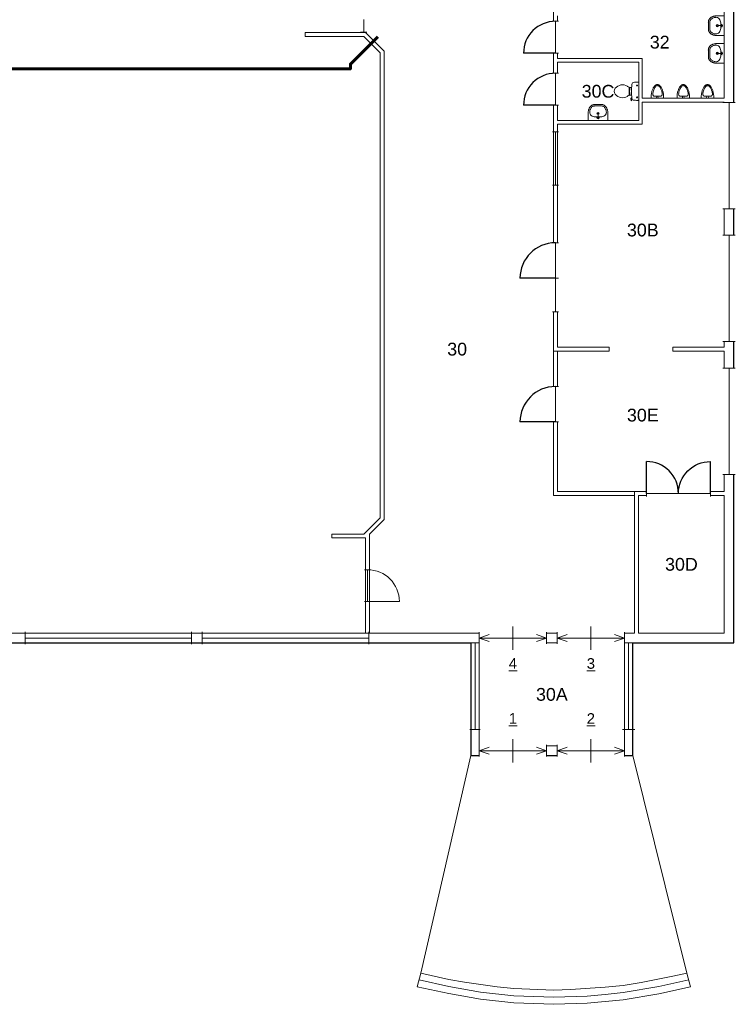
# Model space of a CAD drawing. Header units: millimetres. Extents: x 251300 to 553564, y 2563 to 144710.
# Tile 16 of 57: x 287265 to 307455, y 2563 to 30348. Entities that reach past the tile are written whole.
import ezdxf
from ezdxf.enums import TextEntityAlignment as Align

# ---------------------------------------------------------------- set-up
doc = ezdxf.new("R2010")
doc.units = ezdxf.units.MM
doc.set_wipeout_variables(frame=1)
for name, color, linetype, lineweight in [('BB Brandscheiding 30  min.', 210, 'WBDBO_030', 60), ('X-L21_C_buitenwanden', 7, 'Continuous', 30), ('X-L22_C_binnenwand', 7, 'Continuous', 13), ('X-L24_C_trappen hellingen', 30, 'Continuous', 5), ('X-L32_C_binnenwandopeningen', 3, 'Continuous', 5), ('X-L74_C_sanitair', 5, 'Continuous', 5), ('X-T22_C_ruimtelabel', 7, 'Continuous', 5), ('X-T32_C_deurnummer', 7, 'Continuous', 5)]:
    doc.layers.add(name, color=color, linetype=linetype, lineweight=lineweight)
doc.styles.add('DVD_Standaard_35', font='arial.ttf', dxfattribs={"height": 3.5})
doc.styles.get("Standard").update_dxf_attribs({"font": 'arial.ttf'})
doc.linetypes.add('WBDBO_030', pattern='A,35,-7.5,["X",DVD_Standaard_35,S=1,R=0,X=-2,Y=-1.75],-7.5', length=50)

# ---------------------------------------------------------------- blocks, each defined once
blk = doc.blocks.new('DVDVB_32_-S-_Raam')
at = {"linetype": 'Continuous', "lineweight": 13}
blk.add_wipeout([(0, 0.5), (1, 0.5), (1, -0.5), (0, -0.5)], dxfattribs=at)
at = {"color": 1, "linetype": 'ByBlock', "lineweight": -2}
for p, q in [((0, -0.5), (0, 0.5)), ((1, -0.5), (1, 0.5)), ((0, 0), (1, 0))]:
    blk.add_line(p, q, dxfattribs=at)
blk = doc.blocks.new('DVDVB_32_-S-_Schuifdeur')
at = {"linetype": 'Continuous', "lineweight": 13}
blk.add_wipeout([(0, -0.5), (1, -0.5), (1, 0.5), (0, 0.5)], dxfattribs=at)
at = {"color": 0, "linetype": 'ByBlock', "lineweight": -2}
for p, q in [((0.5, -1), (0.5, 1)), ((0, -0.5), (0, 0.5)), ((1, -0.5), (1, 0.5)), ((0, 0), (0.15, 0.3)), ((1, 0), (0.85, 0.3)), ((0, 0), (0.15, -0.3)), ((0, 0), (1, 0)), ((1, 0), (0.85, -0.3))]:
    blk.add_line(p, q, dxfattribs=at)
blk = doc.blocks.new('DVDVB_32_-S-_Deur')
at = {"linetype": 'Continuous', "lineweight": 13}
blk.add_wipeout([(0, -0.5), (1, -0.5), (1, 0.5), (0, 0.5)], dxfattribs=at)
at = {"color": 0, "linetype": 'ByBlock', "lineweight": -2}
for p, q in [((0, -0.5), (0, 0.5)), ((1, -0.5), (1, 0.5)), ((0, 0), (1, 0))]:
    blk.add_line(p, q, dxfattribs=at)
blk = doc.blocks.new('DVDVB_32_-S-_DubbelDeur')
at = {"linetype": 'Continuous', "lineweight": 13}
blk.add_wipeout([(0, -0.5), (1, -0.5), (1, 0.5), (0, 0.5)], dxfattribs=at)
at = {"color": 0, "linetype": 'ByBlock', "lineweight": -2}
for p, q in [((0, -0.5), (0, 0.5)), ((1, -0.5), (1, 0.5)), ((0, 0), (1, 0))]:
    blk.add_line(p, q, dxfattribs=at)
blk = doc.blocks.new('DVDVB_74_-S-_Toilet')
at = {"color": 0, "linetype": 'ByBlock', "lineweight": -2}
for p, q in [((248, 0), (-248, 0)), ((-143, -45), (-184, -45)), ((-163, -66), (-163, -24)), ((-111, -200), (-111, -230)), ((-101, -271), (-101, -250)), ((-101, -250), (-57, -250)), ((-67, -250), (-67, -268)), ((-57, -250), (-57, -267)), ((-57, -255), (-35, -255)), ((-35, -255), (-35, -260)), ((-35, -260), (35, -260)), ((35, -255), (35, -260)), ((57, -255), (35, -255)), ((57, -250), (57, -266)), ((101, -250), (57, -250)), ((67, -250), (67, -267)), ((101, -270), (101, -250)), ((111, -230), (111, -200)), ((193, -45), (152, -45)), ((173, -65), (173, -25)), ((178, -192), (183, -206)), ((181, -202), (210, -196)), ((211, -197), (208, -187)), ((262, -216), (210, -224)), ((222, -205), (259, -200)), ((264, -204), (266, -210))]:
    blk.add_line(p, q, dxfattribs=at)
for centre in [(-163, -46), (173, -46)]:
    blk.add_circle(centre, 12, dxfattribs=at)
for centre, radius, start, end in [((-214, -28), 43.4, 141.7698, 181.0192), ((892, -28), 1150, 180, 186.3309), ((-217, -151), 34, 186.3309, 259.2904), ((0, 994), 1200, 259.2904, 264.6981), ((-240, -231), 129, 326.1571, 0), ((-101, -292), 20, 96.9358, 142.58), ((0, 992), 1197, 264.6981, 275.3019), ((9, -1192), 926, 84.3005, 96.9358), ((99, -290), 20, 37.7817, 84.3005), ((0, 994), 1200, 275.3019, 280.7271), ((240, -231), 129, 180, 213.8429), ((207, -200), 25, 195.9272, 278.4779), ((220, -196), 10, 191.8886, 277.2238), ((217, -152), 33.5, 280.7271, 353.6509), ((214, -28), 43.4, 358.9808, 38.2302), ((-893, -28), 1150, 353.6509, 0), ((260, -206), 5, 15.7398, 97.2238), ((261, -212), 5, 278.4779, 15.7398), ((80, -457), 263, 148.9077, 230.8792), ((241, -554), 450, 146.1571, 148.9077), ((-81, -457), 263, 309.1208, 31.0923), ((-241, -554), 450, 31.0923, 33.8429), ((0, -556), 135, 230.8792, 309.1208)]:
    blk.add_arc(centre, radius, start, end, dxfattribs=at)
blk = doc.blocks.new('DVDVB_74_-S-_Urinoir')
at = {"color": 0, "linetype": 'ByBlock', "lineweight": -2}
blk.add_circle((0, -25), 25, dxfattribs=at)
blk.add_open_spline([(177, 0), (0, 0), (-178, 0)], degree=2, dxfattribs=at)
for points, weights, knots in [([(-178, 0), (-178, -380), (0, -380), (177, -380), (177, 0)], [1, 0.707106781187, 1, 0.707106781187, 1], [0, 0, 0, 0.25, 0.25, 0.5, 0.5, 0.5]), ([(-1, -50), (-41, -50), (-81, -50), (-140, -50), (-140, -110), (-141, -111), (-141, -113), (-140, -113), (-140, -113), (-106, -344), (-4, -350)], [1, 1, 1, 0.707106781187, 1, 1, 1, 1, 1, 0.817166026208, 0.992380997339], [0, 0, 0, 0.2, 0.2, 0.4, 0.4, 0.6, 0.6, 0.8, 0.8, 0.9958328, 0.9958328, 0.9958328]), ([(-7, -50), (32, -50), (71, -50), (72, -50), (72, -50), (132, -50), (132, -110), (132, -110), (131, -110), (131, -111), (131, -113), (132, -113), (132, -113), (99, -344), (-4, -350)], [1, 1, 1, 1, 1, 0.707106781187, 1, 1, 1, 1, 1, 1, 1, 0.817166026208, 0.992380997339], [0, 0, 0, 0.1428571, 0.1428571, 0.2857143, 0.2857143, 0.4285714, 0.4285714, 0.5714286, 0.5714286, 0.7142857, 0.7142857, 0.8571429, 0.8571429, 0.9970234, 0.9970234, 0.9970234])]:
    blk.add_rational_spline(points, weights, degree=2, knots=knots, dxfattribs=at)
blk = doc.blocks.new('DVDVB_74_-S-_Wasbak')
at = {"color": 0, "linetype": 'ByBlock', "lineweight": -2}
for p, q in [((-79, -100), (79, -100)), ((0, -65), (-45, -82)), ((-37, -64), (-29, -89)), ((0, -65), (0, -153)), ((0, -65), (45, -82)), ((37, -64), (29, -89))]:
    blk.add_line(p, q, dxfattribs=at)
for centre, radius in [((0, -196), 30), ((0, -196), 20), ((0, -66), 17.5)]:
    blk.add_circle(centre, radius, dxfattribs=at)
blk.add_ellipse((-96, -211), major_axis=(136, 40), ratio=0.751905, start_param=1.224555, end_param=2.997882, dxfattribs=at)
at = {"color": 0, "linetype": 'ByBlock', "lineweight": -2, "extrusion": (0, 0, -1)}
blk.add_ellipse((96, -211), major_axis=(-136, 40), ratio=0.751905, start_param=1.224555, end_param=2.997882, dxfattribs=at)
at = {"color": 0, "linetype": 'ByBlock', "lineweight": -2}
for points in [[(-275, 0), (-275, -118), (-275, -235)], [(275, 0), (0, 0), (-275, 0)], [(275, -236), (275, -118), (275, 0)], [(-92, -451), (0, -450), (91, -450)]]:
    blk.add_open_spline(points, degree=2, dxfattribs=at)
for points in [[(-275, -235), (-270, -456), (-92, -451)], [(91, -450), (270, -456), (275, -236)]]:
    blk.add_rational_spline(points, [1, 0.707108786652, 1], degree=2, dxfattribs=at)
blk.add_rational_spline([(235, -235), (231, -415), (92, -411), (92, -410), (91, -410), (0, -410), (-91, -410), (-92, -410), (-93, -411), (-231, -415), (-235, -235)], [1, 0.707108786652, 1, 1, 1, 1, 1, 1, 1, 0.707108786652, 1], degree=2, knots=[0, 0, 0, 0.2, 0.2, 0.4, 0.4, 0.6, 0.6, 0.8, 0.8, 1, 1, 1], dxfattribs=at)
blk = doc.blocks.new('DVDVB_32_-S-_DraairichtingEnkel')
at = {"color": 0, "linetype": 'ByBlock', "lineweight": -2}
blk.add_line((0, 0), (0, 1), dxfattribs=at)
blk.add_arc((0, 0), 1, 0, 90, dxfattribs=at)

msp = doc.modelspace()

# ---------------------------------------------------------------- linework, layer by layer
at = {"layer": 'BB Brandscheiding 30  min.', "ltscale": 0.5}
msp.add_lwpolyline([(297365.1, 29866.4), (296594.9, 29096.1), (296594.9, 28961.1), (281908.9, 28961.1), (281908.9, 28276.1), (267608.9, 28276.1), (267608.9, 28961.1), (264935.7, 28961.1), (264935.7, 24458.9), (251714.9, 24458.9), (251414.9, 24761.7)], dxfattribs=at)
at = {"layer": 'X-L21_C_buitenwanden'}
for p, q in [((307414.9, 12763.8), (307414.9, 32783.8)), ((299994.9, 9583.8), (304564.9, 9583.8))]:
    msp.add_line(p, q, dxfattribs=at)
at = {"layer": 'X-L22_C_binnenwand'}
for p, q in [((307144.9, 28136.8), (307144.9, 31244.8)), ((302434.9, 30452.8), (302434.9, 29252.8)), ((302434.9, 29252.8), (304829.9, 29252.8)), ((304829.9, 29252.8), (304829.9, 28136.8)), ((304729.9, 29152.8), (302434.9, 29152.8)), ((302434.9, 29152.8), (302434.9, 27502.8)), ((304729.9, 27502.8), (304729.9, 29152.8)), ((304829.9, 28136.8), (307144.9, 28136.8)), ((307144.9, 28022.8), (304829.9, 28022.8)), ((304829.9, 28022.8), (304829.9, 27402.8)), ((307144.9, 21102.8), (307144.9, 28022.8)), ((302434.9, 27502.8), (304729.9, 27502.8)), ((304829.9, 27402.8), (302434.9, 27402.8)), ((303894.9, 20992.8), (302324.9, 20992.8)), ((302434.9, 21102.8), (303894.9, 21102.8)), ((305694.9, 21102.8), (307144.9, 21102.8)), ((307144.9, 20992.8), (305694.9, 20992.8)), ((307144.9, 17033.8), (307144.9, 20992.8)), ((304614.9, 13033.8), (304614.9, 17033.8)), ((304614.9, 17033.8), (307144.9, 17033.8)), ((307144.9, 16923.8), (304724.9, 16923.8)), ((304724.9, 16923.8), (304724.9, 13033.8)), ((307144.9, 13033.8), (307144.9, 16923.8)), ((304724.9, 13033.8), (307144.9, 13033.8)), ((300229.9, 9853.8), (304329.9, 9853.8))]:
    msp.add_line(p, q, dxfattribs=at)
for points in [[(302324.9, 20992.8), (302324.9, 16923.8), (304614.9, 16923.8)], [(304614.9, 17033.8), (302434.9, 17033.8), (302434.9, 20992.8)], [(303894.9, 21102.8), (303894.9, 20992.8)], [(305694.9, 21102.8), (305694.9, 20992.8)]]:
    msp.add_lwpolyline(points, dxfattribs=at)
at = {"layer": 'X-L24_C_trappen hellingen'}
for p, q in [((299994.9, 9583.8), (298586.9, 3445.8)), ((306086.9, 3445.8), (304564.9, 9583.8)), ((298586.9, 3445.8), (298480.9, 3059.8)), ((298586.9, 3445.8), (299368.9, 3263.8)), ((304794.9, 3176.8), (305693.9, 3354.8)), ((305693.9, 3354.8), (306086.9, 3445.8)), ((306086.9, 3445.8), (306192.9, 3059.8)), ((298480.9, 3059.8), (299368.9, 2863.8)), ((298533.9, 3252.8), (299368.9, 3063.8)), ((299368.9, 3263.8), (299817.9, 3185.8)), ((299368.9, 3063.8), (300265.9, 2907.8)), ((299817.9, 3185.8), (300737.9, 3056.8)), ((300737.9, 3056.8), (301209.9, 3005.8)), ((303780.9, 3041.8), (304287.9, 3091.8)), ((304287.9, 3091.8), (304794.9, 3176.8)), ((304287.9, 2891.8), (305301.9, 3062.8)), ((305301.9, 3062.8), (306139.9, 3252.8)), ((305301.9, 2862.8), (306192.9, 3059.8)), ((299368.9, 2863.8), (300265.9, 2707.8)), ((300265.9, 2907.8), (301209.9, 2805.8)), ((301209.9, 3005.8), (302336.9, 2962.8)), ((301209.9, 2805.8), (301772.9, 2783.8)), ((301772.9, 2783.8), (302336.9, 2762.8)), ((302336.9, 2962.8), (302805.9, 2976.8)), ((302336.9, 2762.8), (303273.9, 2791.8)), ((302805.9, 2976.8), (303780.9, 3041.8)), ((303273.9, 2791.8), (303780.9, 2841.8)), ((303780.9, 2841.8), (304287.9, 2891.8)), ((304287.9, 2691.8), (305301.9, 2862.8)), ((300265.9, 2707.8), (301209.9, 2605.8)), ((301209.9, 2605.8), (301772.9, 2583.8)), ((301772.9, 2583.8), (302336.9, 2562.8)), ((302336.9, 2562.8), (303273.9, 2591.8)), ((303273.9, 2591.8), (303780.9, 2641.8)), ((303780.9, 2641.8), (304287.9, 2691.8))]:
    msp.add_line(p, q, dxfattribs=at)
at = {"layer": 'X-L32_C_binnenwandopeningen'}
for points in [[(296969.9, 30348.8), (296969.9, 29993.8)], [(297054.9, 29993.8), (296884.9, 29993.8)]]:
    msp.add_lwpolyline(points, dxfattribs=at)

# ---------------------------------------------------------------- block references
for name, p, xscale, yscale, rotation in [('DVDVB_32_-S-_Raam', (302379.9, 27182.8), 1499.999961, 170, 270), ('DVDVB_32_-S-_Deur', (297079.9, 13928.8), 898.2900000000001, 170, 90), ('DVDVB_32_-S-_Raam', (300112.4, 10313.3), 2450, 295, 90), ('DVDVB_32_-S-_Raam', (304443.9, 12763.8), 2449.997702, 349.9994056, 270)]:
    msp.add_blockref(name, p, dxfattribs=dict(at, xscale=xscale, yscale=yscale, rotation=rotation))
at = {"layer": 'X-L32_C_binnenwandopeningen', "xscale": 4699.993881, "yscale": 349.9994056}
for p in [(287414.9, 12898.8), (292414.9, 12898.8)]:
    msp.add_blockref('DVDVB_32_-S-_Raam', p, dxfattribs=at)
at = {"layer": 'X-L74_C_sanitair'}
for name, p, xscale, yscale, rotation in [('DVDVB_74_-S-_Wasbak', (307144.9, 30179.8), 0.9999703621, 0.9999703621, 270), ('DVDVB_74_-S-_Wasbak', (307144.9, 29396.8), 0.9999703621, 0.9999703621, 270), ('DVDVB_74_-S-_Toilet', (304729.9, 28327.8), 0.9999983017, 0.9999983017, 270), ('DVDVB_74_-S-_Urinoir', (305255.9, 28136.8), 0.9999703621, 0.9999703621, 180), ('DVDVB_74_-S-_Urinoir', (305987.4, 28136.8), 0.9999703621, 0.9999703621, 180), ('DVDVB_74_-S-_Urinoir', (306669.9, 28136.8), 0.9999703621, 0.9999703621, 180), ('DVDVB_74_-S-_Wasbak', (303581.9, 27502.8), 0.9999983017, 0.9999983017, 180)]:
    msp.add_blockref(name, p, dxfattribs=dict(at, xscale=xscale, yscale=yscale, rotation=rotation))

# ---------------------------------------------------------------- texts
at = {"layer": 'X-T22_C_ruimtelabel'}
for s, p in [('32', (305322.4, 29714.8)), ('30C', (303582.4, 28327.8)), ('30B', (304845.1, 24412.4)), ('30', (299606.9, 21052.2)), ('30E', (304845.1, 19189.8)), ('30D', (305934.9, 14978.8)), ('30A', (302279.9, 11308.8))]:
    msp.add_text(s, height=360, dxfattribs=at).set_placement(p, align=Align.MIDDLE_CENTER)
at = {"layer": 'X-T32_C_deurnummer'}
for s, p in [('%%u4', (301179.9, 12181)), ('%%u3', (303379.9, 12181)), ('%%u1', (301179.9, 10630.6)), ('%%u2', (303379.9, 10630.6))]:
    msp.add_text(s, height=300, dxfattribs=at).set_placement(p, align=Align.MIDDLE)

# ---------------------------------------------------------------- next in the draw order: linework, layer by layer
at = {"layer": 'X-L21_C_buitenwanden'}
for p, q in [((252114.9, 12763.8), (299994.9, 12763.8)), ((299994.9, 12763.8), (299994.9, 9583.8)), ((304564.9, 9583.8), (304564.9, 12763.8)), ((304564.9, 12763.8), (307414.9, 12763.8))]:
    msp.add_line(p, q, dxfattribs=at)
at = {"layer": 'X-L22_C_binnenwand'}
for p, q in [((302324.9, 20992.8), (302324.9, 32513.8)), ((302434.9, 27402.8), (302434.9, 21102.8)), ((262294.9, 13033.8), (297024.9, 13033.8)), ((297134.9, 13033.8), (304614.9, 13033.8)), ((304329.9, 12763.8), (300229.9, 12763.8)), ((300229.9, 12763.8), (300229.9, 9853.8)), ((304329.9, 9853.8), (304329.9, 12763.8))]:
    msp.add_line(p, q, dxfattribs=at)
msp.add_lwpolyline([(297134.9, 13033.8), (297134.9, 15833.8), (297547.9, 16246.8), (297547.9, 29460.8), (297024.9, 29983.8), (295317.9, 29983.8), (295317.9, 29873.8), (296978.9, 29873.8), (297437.9, 29414.8), (297437.9, 16292.8), (296978.9, 15833.8), (296074.9, 15833.8), (296074.9, 15723.8), (297024.9, 15723.8), (297024.9, 13033.8)], close=True, dxfattribs=at)

# ---------------------------------------------------------------- next in the draw order: block references
at = {"layer": 'X-L32_C_binnenwandopeningen', "rotation": 90}
for name, p, xscale, yscale in [('DVDVB_32_-S-_Raam', (307279.9, 25013.8), 2999.994905, 349.9994056), ('DVDVB_32_-S-_Raam', (307279.9, 21263.8), 2999.994905, 349.9994056), ('DVDVB_32_-S-_Raam', (307279.9, 17513.8), 2999.994905, 349.9994056), ('DVDVB_32_-S-_Deur', (302379.9, 18997.1), 999.9999035, 170), ('DVDVB_32_-S-_DraairichtingEnkel', (297079.9, 13928.8), 898.2900000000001, -898.2900000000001)]:
    msp.add_blockref(name, p, dxfattribs=dict(at, xscale=xscale, yscale=yscale))
at = {"layer": 'X-L32_C_binnenwandopeningen', "xscale": 1799.97, "yscale": 170}
msp.add_blockref('DVDVB_32_-S-_DubbelDeur', (304951.9, 16978.8), dxfattribs=at)

# ---------------------------------------------------------------- next in the draw order: linework, layer by layer
at = {"color": 0, "linetype": 'ByBlock', "lineweight": -2}
for p, q in [((302379.9, 18997.1), (301379.9, 18997.1)), ((304951.9, 16978.8), (304951.9, 17878.8)), ((306751.9, 16978.8), (306751.9, 17878.8))]:
    msp.add_line(p, q, dxfattribs=at)
for centre, major_axis, start_param, end_param in [((302379.9, 18997.1), (707.1, 707.1), 0.7853982, 2.3561945), ((304951.9, 16978.8), (636.4, 636.4), 5.4977871, 7.0685835)]:
    msp.add_ellipse(centre, major_axis=major_axis, ratio=1, start_param=start_param, end_param=end_param, dxfattribs=at)
at = {"color": 0, "linetype": 'ByBlock', "lineweight": -2, "extrusion": (0, 0, -1)}
msp.add_ellipse((306751.9, 16978.8), major_axis=(-636.4, 636.4), ratio=1, start_param=5.4977871, end_param=7.0685835, dxfattribs=at)

# ---------------------------------------------------------------- next in the draw order: block references
at = {"layer": 'X-L32_C_binnenwandopeningen', "yscale": 170, "rotation": 90}
for p, xscale in [((302379.9, 29402.8), 899.97), ((302379.9, 27935.8), 899.97), ((302379.9, 23052.8), 999.9999035)]:
    msp.add_blockref('DVDVB_32_-S-_Deur', p, dxfattribs=dict(at, xscale=xscale))
at = {"layer": 'X-L32_C_binnenwandopeningen', "yscale": 330}
for p, xscale in [((300229.9, 12898.8), 1899.96), ((302429.9, 12898.8), 1900.02), ((300229.9, 9718.8), 1899.963438), ((302429.9, 9718.8), 1900.024522)]:
    msp.add_blockref('DVDVB_32_-S-_Schuifdeur', p, dxfattribs=dict(at, xscale=xscale))

# ---------------------------------------------------------------- next in the draw order: linework, layer by layer
at = {"color": 0, "linetype": 'ByBlock', "lineweight": -2}
for p, q in [((302379.9, 29402.8), (301479.9, 29402.8)), ((302379.9, 27935.8), (301479.9, 27935.8)), ((302379.9, 23052.8), (301379.9, 23052.8))]:
    msp.add_line(p, q, dxfattribs=at)
for centre, major_axis, start_param, end_param in [((302379.9, 29402.8), (-636.4, 636.4), -0.7853982, 0.7853982), ((302379.9, 27935.8), (-636.4, 636.4), -0.7853982, 0.7853982), ((302379.9, 23052.8), (707.1, 707.1), 0.7853982, 2.3561945)]:
    msp.add_ellipse(centre, major_axis=major_axis, ratio=1, start_param=start_param, end_param=end_param, dxfattribs=at)

# ---------------------------------------------------------------- next in the draw order: block references
at = {"layer": 'X-L32_C_binnenwandopeningen', "xscale": 950.0121842, "yscale": 170, "rotation": 90}
msp.add_blockref('DVDVB_32_-S-_Raam', (302379.9, 22102.8), dxfattribs=at)

doc.saveas('drawing.dxf')
